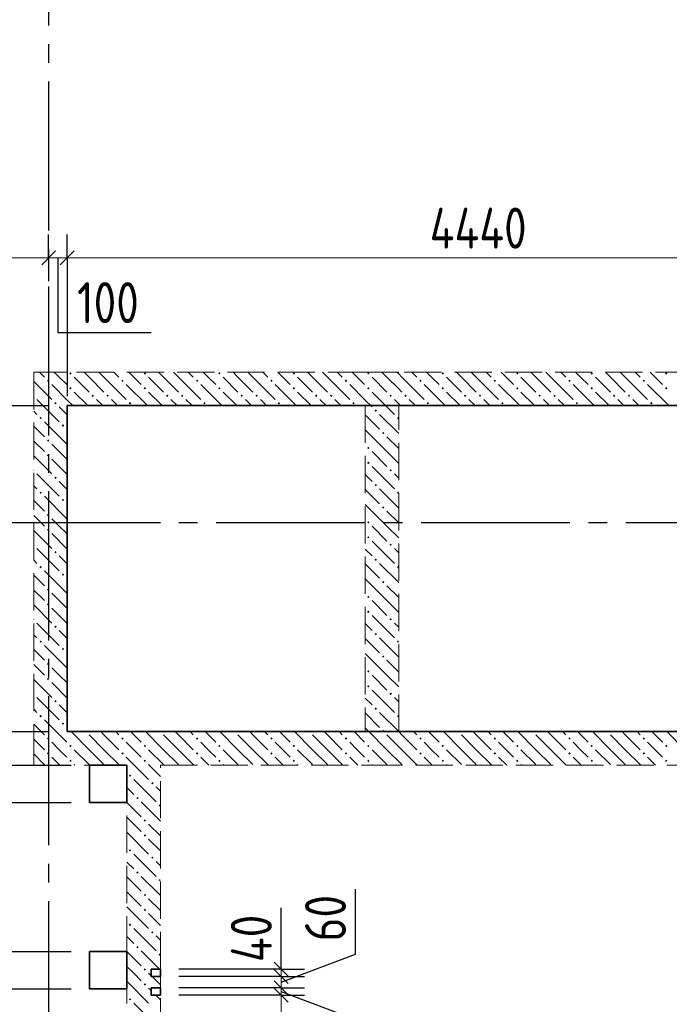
# Model space of a CAD drawing. Header units: millimetres. Extents: x 0 to 43617, y 0 to 59400.
# Tile 27 of 32: x 16168 to 19658, y 43666 to 48952. Entities that reach past the tile are written whole.
import ezdxf

# ---------------------------------------------------------------- set-up
doc = ezdxf.new("R2010")
doc.units = ezdxf.units.MM
doc.linetypes.add('______2', pattern=[270, 200, -70])
doc.linetypes.add('______5', pattern=[1100, 800, -100, 100, -100])
for name, color, linetype, lineweight in [('Standard', 7, 'Continuous', 25), ('Оси', 40, '______5', 18), ('Размерная выноска', 7, 'Continuous', 13)]:
    doc.layers.add(name, color=color, linetype=linetype, lineweight=lineweight)
doc.layers.add('ЖБ Перекрытие верхний уровень', color=7, linetype='Continuous', lineweight=25, true_color=0xe0e0ff)
doc.layers.add('ЖБ Стена верхний уровень', color=7, linetype='Continuous', lineweight=25, true_color=0x006e00)
doc.styles.add('GOST 2.304-81', font='txt')

msp = doc.modelspace()

# ---------------------------------------------------------------- hatches: boundary and pattern name
at = {"layer": 'ЖБ Стена верхний уровень', "linetype": 'Continuous', "lineweight": 18, "transparency": 33554687}
for points in [[(16434.5, 47053.1), (16440.9, 47059.6), (16447.4, 47053.1), (16440.9, 47046.6)], [(16834.5, 47053.1), (16840.9, 47059.6), (16847.4, 47053.1), (16840.9, 47046.6)], [(17234.5, 47053.1), (17240.9, 47059.6), (17247.4, 47053.1), (17240.9, 47046.6)], [(17634.5, 47053.1), (17640.9, 47059.6), (17647.4, 47053.1), (17640.9, 47046.6)], [(18034.5, 47053.1), (18040.9, 47059.6), (18047.4, 47053.1), (18040.9, 47046.6)], [(18434.5, 47053.1), (18440.9, 47059.6), (18447.4, 47053.1), (18440.9, 47046.6)], [(18834.5, 47053.1), (18840.9, 47059.6), (18847.4, 47053.1), (18840.9, 47046.6)], [(19234.5, 47053.1), (19240.9, 47059.6), (19247.4, 47053.1), (19240.9, 47046.6)], [(19634.5, 47053.1), (19640.9, 47059.6), (19647.4, 47053.1), (19640.9, 47046.6)], [(16314.5, 47013.1), (16321, 47019.6), (16327.5, 47013.1), (16321, 47006.6)], [(16714.5, 47013.1), (16721, 47019.6), (16727.5, 47013.1), (16721, 47006.6)], [(17114.5, 47013.1), (17121, 47019.6), (17127.5, 47013.1), (17121, 47006.6)], [(17514.5, 47013.1), (17521, 47019.6), (17527.5, 47013.1), (17521, 47006.6)], [(17914.5, 47013.1), (17921, 47019.6), (17927.5, 47013.1), (17921, 47006.6)], [(18314.5, 47013.1), (18321, 47019.6), (18327.5, 47013.1), (18321, 47006.6)], [(18714.5, 47013.1), (18721, 47019.6), (18727.4, 47013.1), (18721, 47006.6)], [(19114.5, 47013.1), (19121, 47019.6), (19127.4, 47013.1), (19121, 47006.6)], [(19514.5, 47013.1), (19521, 47019.6), (19527.4, 47013.1), (19521, 47006.6)], [(16244, 46936.6), (16247.4, 46933.1), (16244, 46929.7)], [(16434.5, 46973.1), (16440.9, 46979.6), (16447.4, 46973.1), (16440.9, 46966.6)], [(16554.4, 46933.1), (16560.9, 46939.6), (16567.4, 46933.1), (16560.9, 46926.6)], [(16634.5, 46933.1), (16640.9, 46939.6), (16647.4, 46933.1), (16640.9, 46926.6)], [(16834.5, 46973.1), (16840.9, 46979.6), (16847.4, 46973.1), (16840.9, 46966.6)], [(16954.4, 46933.1), (16960.9, 46939.6), (16967.4, 46933.1), (16960.9, 46926.6)], [(17034.5, 46933.1), (17040.9, 46939.6), (17047.4, 46933.1), (17040.9, 46926.6)], [(17234.5, 46973.1), (17240.9, 46979.6), (17247.4, 46973.1), (17240.9, 46966.6)], [(17354.4, 46933.1), (17360.9, 46939.6), (17367.4, 46933.1), (17360.9, 46926.6)], [(17434.5, 46933.1), (17440.9, 46939.6), (17447.4, 46933.1), (17440.9, 46926.6)], [(17634.5, 46973.1), (17640.9, 46979.6), (17647.4, 46973.1), (17640.9, 46966.6)], [(17754.4, 46933.1), (17760.9, 46939.6), (17767.4, 46933.1), (17760.9, 46926.6)], [(17834.5, 46933.1), (17840.9, 46939.6), (17847.4, 46933.1), (17840.9, 46926.6)], [(18034.5, 46973.1), (18040.9, 46979.6), (18047.4, 46973.1), (18040.9, 46966.6)], [(18154.4, 46933.1), (18160.9, 46939.6), (18167.4, 46933.1), (18160.9, 46926.6)], [(18234.5, 46933.1), (18240.9, 46939.6), (18247.4, 46933.1), (18240.9, 46926.6)], [(18434.5, 46973.1), (18440.9, 46979.6), (18447.4, 46973.1), (18440.9, 46966.6)], [(18554.4, 46933.1), (18560.9, 46939.6), (18567.4, 46933.1), (18560.9, 46926.6)], [(18634.5, 46933.1), (18640.9, 46939.6), (18647.4, 46933.1), (18640.9, 46926.6)], [(18834.5, 46973.1), (18840.9, 46979.6), (18847.4, 46973.1), (18840.9, 46966.6)], [(18954.4, 46933.1), (18960.9, 46939.6), (18967.4, 46933.1), (18960.9, 46926.6)], [(19034.5, 46933.1), (19040.9, 46939.6), (19047.4, 46933.1), (19040.9, 46926.6)], [(19234.5, 46973.1), (19240.9, 46979.6), (19247.4, 46973.1), (19240.9, 46966.6)], [(19354.4, 46933.1), (19360.9, 46939.6), (19367.4, 46933.1), (19360.9, 46926.6)], [(19434.5, 46933.1), (19440.9, 46939.6), (19447.4, 46933.1), (19440.9, 46926.6)], [(19634.5, 46973.1), (19640.9, 46979.6), (19647.4, 46973.1), (19640.9, 46966.6)], [(16354.4, 46893.1), (16360.9, 46899.6), (16367.4, 46893.1), (16360.9, 46886.6)], [(16754.4, 46893.1), (16760.9, 46899.6), (16767.4, 46893.1), (16760.9, 46886.6)], [(17154.4, 46893.1), (17160.9, 46899.6), (17167.4, 46893.1), (17160.9, 46886.6)], [(17554.4, 46893.1), (17560.9, 46899.6), (17567.4, 46893.1), (17560.9, 46886.6)], [(17954.4, 46893.1), (17960.9, 46899.6), (17967.4, 46893.1), (17960.9, 46886.6)], [(18354.4, 46893.1), (18360.9, 46899.6), (18367.4, 46893.1), (18360.9, 46886.6)], [(18754.4, 46893.1), (18760.9, 46899.6), (18767.4, 46893.1), (18760.9, 46886.6)], [(19154.4, 46893.1), (19160.9, 46899.6), (19167.4, 46893.1), (19160.9, 46886.6)], [(19554.4, 46893.1), (19560.9, 46899.6), (19567.4, 46893.1), (19560.9, 46886.6)], [(18074.5, 46853.1), (18081, 46859.6), (18087.5, 46853.1), (18081, 46846.6)], [(16274.5, 46813.1), (16281, 46819.6), (16287.5, 46813.1), (16281, 46806.6)], [(16394.5, 46773.1), (16401, 46779.6), (16407.5, 46773.1), (16401, 46766.6)], [(18194.5, 46813.1), (18201, 46819.6), (18204, 46816.6), (18204, 46809.7), (18201, 46806.6)], [(18114.5, 46733.1), (18121, 46739.6), (18127.5, 46733.1), (18121, 46726.6)], [(16314.5, 46693.1), (16321, 46699.6), (16327.5, 46693.1), (16321, 46686.6)], [(16314.5, 46613.1), (16321, 46619.6), (16327.5, 46613.1), (16321, 46606.6)], [(18034.5, 46653.1), (18040.9, 46659.6), (18047.4, 46653.1), (18040.9, 46646.6)], [(18034.5, 46573.1), (18040.9, 46579.6), (18047.4, 46573.1), (18040.9, 46566.6)], [(16244, 46536.6), (16247.4, 46533.1), (16244, 46529.7)], [(18154.4, 46533.1), (18160.9, 46539.6), (18167.4, 46533.1), (18160.9, 46526.6)], [(16354.4, 46493.1), (16360.9, 46499.6), (16367.4, 46493.1), (16360.9, 46486.6)], [(18074.5, 46453.1), (18081, 46459.6), (18087.5, 46453.1), (18081, 46446.6)], [(16274.5, 46413.1), (16281, 46419.6), (16287.5, 46413.1), (16281, 46406.6)], [(18194.5, 46413.1), (18201, 46419.6), (18204, 46416.6), (18204, 46409.7), (18201, 46406.6)], [(16394.5, 46373.1), (16401, 46379.6), (16407.5, 46373.1), (16401, 46366.6)], [(16314.5, 46293.1), (16321, 46299.6), (16327.5, 46293.1), (16321, 46286.6)], [(18114.5, 46333.1), (18121, 46339.6), (18127.5, 46333.1), (18121, 46326.6)], [(18034.5, 46253.1), (18040.9, 46259.6), (18047.4, 46253.1), (18040.9, 46246.6)], [(16314.5, 46213.1), (16321, 46219.6), (16327.5, 46213.1), (16321, 46206.6)], [(18034.5, 46173.1), (18040.9, 46179.6), (18047.4, 46173.1), (18040.9, 46166.6)], [(16244, 46136.6), (16247.4, 46133.1), (16244, 46129.7)], [(16354.4, 46093.1), (16360.9, 46099.6), (16367.4, 46093.1), (16360.9, 46086.6)], [(18154.4, 46133.1), (18160.9, 46139.6), (18167.4, 46133.1), (18160.9, 46126.6)], [(18074.5, 46053.1), (18081, 46059.6), (18087.5, 46053.1), (18081, 46046.6)], [(16274.5, 46013.1), (16281, 46019.6), (16287.5, 46013.1), (16281, 46006.6)], [(18194.5, 46013.1), (18201, 46019.6), (18204, 46016.6), (18204, 46009.7), (18201, 46006.6)], [(16394.5, 45973.1), (16401, 45979.6), (16407.5, 45973.1), (16401, 45966.6)], [(18114.5, 45933.1), (18121, 45939.6), (18127.5, 45933.1), (18121, 45926.6)], [(16314.5, 45893.1), (16321, 45899.6), (16327.5, 45893.1), (16321, 45886.6)], [(18034.5, 45853.1), (18040.9, 45859.6), (18047.4, 45853.1), (18040.9, 45846.6)], [(16314.5, 45813.1), (16321, 45819.6), (16327.5, 45813.1), (16321, 45806.6)], [(18034.5, 45773.1), (18040.9, 45779.6), (18047.4, 45773.1), (18040.9, 45766.6)], [(16244, 45736.6), (16247.4, 45733.1), (16244, 45729.7)], [(18154.4, 45733.1), (18160.9, 45739.6), (18167.4, 45733.1), (18160.9, 45726.6)], [(16354.4, 45693.1), (16360.9, 45699.6), (16367.4, 45693.1), (16360.9, 45686.6)], [(16274.5, 45613.1), (16281, 45619.6), (16287.5, 45613.1), (16281, 45606.6)], [(18074.5, 45653.1), (18081, 45659.6), (18087.5, 45653.1), (18081, 45646.6)], [(18194.5, 45613.1), (18201, 45619.6), (18204, 45616.6), (18204, 45609.7), (18201, 45606.6)], [(16394.5, 45573.1), (16401, 45579.6), (16407.5, 45573.1), (16401, 45566.6)], [(18114.5, 45533.1), (18121, 45539.6), (18127.5, 45533.1), (18121, 45526.6)], [(16314.5, 45493.1), (16321, 45499.6), (16327.5, 45493.1), (16321, 45486.6)], [(18034.5, 45453.1), (18040.9, 45459.6), (18047.4, 45453.1), (18040.9, 45446.6)], [(16314.5, 45413.1), (16321, 45419.6), (16327.5, 45413.1), (16321, 45406.6)], [(18034.5, 45373.1), (18040.9, 45379.6), (18047.4, 45373.1), (18040.9, 45366.6)], [(16244, 45336.6), (16247.4, 45333.1), (16244, 45329.7)], [(16354.4, 45293.1), (16360.9, 45299.6), (16367.4, 45293.1), (16360.9, 45286.6)], [(18154.4, 45333.1), (18160.9, 45339.6), (18167.4, 45333.1), (18160.9, 45326.6)], [(18074.5, 45253.1), (18081, 45259.6), (18087.5, 45253.1), (18081, 45246.6)], [(16274.5, 45213.1), (16281, 45219.6), (16287.5, 45213.1), (16281, 45206.6)], [(18194.5, 45213.1), (18201, 45219.6), (18204, 45216.6), (18204, 45209.7), (18201, 45206.6)], [(16394.5, 45173.1), (16401, 45179.6), (16407.5, 45173.1), (16401, 45166.6)], [(18114.5, 45133.1), (18121, 45139.6), (18127.5, 45133.1), (18124.3, 45130), (18117.6, 45130)], [(16314.5, 45093.1), (16321, 45099.6), (16327.5, 45093.1), (16321, 45086.6)], [(16524.3, 45130), (16521, 45126.6), (16517.6, 45130)], [(16714.5, 45093.1), (16721, 45099.6), (16727.5, 45093.1), (16721, 45086.6)], [(16924.3, 45130), (16921, 45126.6), (16917.6, 45130)], [(17114.5, 45093.1), (17121, 45099.6), (17127.5, 45093.1), (17121, 45086.6)], [(17324.3, 45130), (17321, 45126.6), (17317.6, 45130)], [(17514.5, 45093.1), (17521, 45099.6), (17527.5, 45093.1), (17521, 45086.6)], [(17724.3, 45130), (17721, 45126.6), (17717.6, 45130)], [(17914.5, 45093.1), (17921, 45099.6), (17927.5, 45093.1), (17921, 45086.6)], [(18124.3, 45130), (18121, 45126.6), (18117.6, 45130)], [(18314.5, 45093.1), (18321, 45099.6), (18327.5, 45093.1), (18321, 45086.6)], [(18524.3, 45130), (18521, 45126.6), (18517.6, 45130)], [(18714.5, 45093.1), (18721, 45099.6), (18727.4, 45093.1), (18721, 45086.6)], [(18924.3, 45130), (18921, 45126.6), (18917.6, 45130)], [(19114.5, 45093.1), (19121, 45099.6), (19127.4, 45093.1), (19121, 45086.6)], [(19324.3, 45130), (19321, 45126.6), (19317.6, 45130)], [(19514.5, 45093.1), (19521, 45099.6), (19527.4, 45093.1), (19521, 45086.6)], [(16434.5, 45053.1), (16440.9, 45059.6), (16447.4, 45053.1), (16440.9, 45046.6)], [(16834.5, 45053.1), (16840.9, 45059.6), (16847.4, 45053.1), (16840.9, 45046.6)], [(17234.5, 45053.1), (17240.9, 45059.6), (17247.4, 45053.1), (17240.9, 45046.6)], [(17634.5, 45053.1), (17640.9, 45059.6), (17647.4, 45053.1), (17640.9, 45046.6)], [(18034.5, 45053.1), (18040.9, 45059.6), (18047.4, 45053.1), (18040.9, 45046.6)], [(18434.5, 45053.1), (18440.9, 45059.6), (18447.4, 45053.1), (18440.9, 45046.6)], [(18834.5, 45053.1), (18840.9, 45059.6), (18847.4, 45053.1), (18840.9, 45046.6)], [(19234.5, 45053.1), (19240.9, 45059.6), (19247.4, 45053.1), (19240.9, 45046.6)], [(19634.5, 45053.1), (19640.9, 45059.6), (19647.4, 45053.1), (19640.9, 45046.6)], [(16314.5, 45013.1), (16321, 45019.6), (16327.5, 45013.1), (16321, 45006.6)], [(16434.5, 44973.1), (16440.9, 44979.6), (16447.4, 44973.1), (16440.9, 44966.6)], [(16714.5, 45013.1), (16721, 45019.6), (16727.5, 45013.1), (16721, 45006.6)], [(16834.5, 44973.1), (16840.9, 44979.6), (16847.4, 44973.1), (16840.9, 44966.6)], [(17114.5, 45013.1), (17121, 45019.6), (17127.5, 45013.1), (17121, 45006.6)], [(17234.5, 44973.1), (17240.9, 44979.6), (17247.4, 44973.1), (17240.9, 44966.6)], [(17514.5, 45013.1), (17521, 45019.6), (17527.5, 45013.1), (17521, 45006.6)], [(17634.5, 44973.1), (17640.9, 44979.6), (17647.4, 44973.1), (17640.9, 44966.6)], [(17914.5, 45013.1), (17921, 45019.6), (17927.5, 45013.1), (17921, 45006.6)], [(18034.5, 44973.1), (18040.9, 44979.6), (18047.4, 44973.1), (18040.9, 44966.6)], [(18314.5, 45013.1), (18321, 45019.6), (18327.5, 45013.1), (18321, 45006.6)], [(18434.5, 44973.1), (18440.9, 44979.6), (18447.4, 44973.1), (18440.9, 44966.6)], [(18714.5, 45013.1), (18721, 45019.6), (18727.4, 45013.1), (18721, 45006.6)], [(18834.5, 44973.1), (18840.9, 44979.6), (18847.4, 44973.1), (18840.9, 44966.6)], [(19114.5, 45013.1), (19121, 45019.6), (19127.4, 45013.1), (19121, 45006.6)], [(19234.5, 44973.1), (19240.9, 44979.6), (19247.4, 44973.1), (19240.9, 44966.6)], [(19514.5, 45013.1), (19521, 45019.6), (19527.4, 45013.1), (19521, 45006.6)], [(19634.5, 44973.1), (19640.9, 44979.6), (19647.4, 44973.1), (19640.9, 44966.6)], [(16754.4, 44893.1), (16760.9, 44899.6), (16767.4, 44893.1), (16760.9, 44886.6)], [(16874.5, 44853.1), (16881, 44859.6), (16887.5, 44853.1), (16881, 44846.6)], [(16794.5, 44773.1), (16801, 44779.6), (16807.5, 44773.1), (16801, 44766.6)], [(16914.5, 44733.1), (16921, 44739.6), (16924, 44736.6), (16924, 44729.7), (16921, 44726.6)], [(16834.5, 44653.1), (16840.9, 44659.6), (16847.4, 44653.1), (16840.9, 44646.6)], [(16834.5, 44573.1), (16840.9, 44579.6), (16847.4, 44573.1), (16840.9, 44566.6)], [(16754.4, 44493.1), (16760.9, 44499.6), (16767.4, 44493.1), (16760.9, 44486.6)], [(16874.5, 44453.1), (16881, 44459.6), (16887.5, 44453.1), (16881, 44446.6)], [(16794.5, 44373.1), (16801, 44379.6), (16807.5, 44373.1), (16801, 44366.6)], [(16914.5, 44333.1), (16921, 44339.6), (16924, 44336.6), (16924, 44329.7), (16921, 44326.6)], [(16834.5, 44253.1), (16840.9, 44259.6), (16847.4, 44253.1), (16840.9, 44246.6)], [(16834.5, 44173.1), (16840.9, 44179.6), (16847.4, 44173.1), (16840.9, 44166.6)], [(16754.4, 44093.1), (16760.9, 44099.6), (16767.4, 44093.1), (16760.9, 44086.6)], [(16874.5, 44053.1), (16881, 44059.6), (16887.5, 44053.1), (16881, 44046.6)], [(16794.5, 43973.1), (16801, 43979.6), (16807.5, 43973.1), (16801, 43966.6)], [(16914.5, 43933.1), (16921, 43939.6), (16924, 43936.6), (16924, 43929.7), (16921, 43926.6)], [(16834.5, 43853.1), (16840.9, 43859.6), (16847.4, 43853.1), (16840.9, 43846.6)], [(16834.5, 43773.1), (16840.9, 43779.6), (16847.4, 43773.1), (16840.9, 43766.6)], [(16754.4, 43693.1), (16760.9, 43699.6), (16767.4, 43693.1), (16760.9, 43686.6)]]:
    msp.add_hatch(color=7, dxfattribs=at).paths.add_polyline_path(points, flags=16)

# ---------------------------------------------------------------- linework, layer by layer
at = {"layer": 'Standard', "color": 251, "linetype": 'Continuous', "lineweight": -3, "true_color": 0x656565, "transparency": 33554687}
for p, q in [((16324, 47672.8), (16324, 47797.8)), ((16424, 47672.8), (16424, 47797.8)), ((16324, 47672.8), (16324, 47547.8)), ((16324, 47672.8), (16324, 47672.8)), ((16424, 47672.8), (16424, 47547.8)), ((15824, 46880), (16324, 46880)), ((15824, 45130), (16324, 45130)), ((15824, 44950), (16444, 44950)), ((15824, 44750), (16444, 44750)), ((15824, 43950), (16444, 43950)), ((17572.6, 43855), (17447.6, 43855)), ((17572.6, 43815), (17447.6, 43815)), ((17572.6, 43855), (17697.6, 43855)), ((17572.6, 43815), (17697.6, 43815)), ((15824, 43750), (16444, 43750)), ((17572.6, 43755), (17447.6, 43755)), ((17572.6, 43715), (17447.6, 43715)), ((17572.6, 43755), (17697.6, 43755)), ((17572.6, 43715), (17697.6, 43715))]:
    msp.add_line(p, q, dxfattribs=at)
at = {"layer": 'Standard', "color": 7, "linetype": 'Continuous', "lineweight": 13, "transparency": 33554687}
for p, q in [((16324, 47672.8), (14624, 47672.8)), ((16424, 47672.8), (16324, 47672.8)), ((20864, 47672.8), (16424, 47672.8)), ((17572.6, 43855), (17572.6, 43930)), ((17572.6, 43855), (17572.6, 43815)), ((17572.6, 43715), (17572.6, 42330))]:
    msp.add_line(p, q, dxfattribs=at)
at = {"layer": 'Standard', "color": 7, "linetype": 'Continuous', "lineweight": 25, "transparency": 33554687}
for p, q in [((16361.5, 47710.3), (16286.5, 47635.3)), ((16461.5, 47710.3), (16386.5, 47635.3)), ((17535.1, 43892.5), (17610.1, 43817.5)), ((17535.1, 43852.5), (17610.1, 43777.5)), ((17535.1, 43792.5), (17610.1, 43717.5)), ((17535.1, 43752.5), (17610.1, 43677.5))]:
    msp.add_line(p, q, dxfattribs=at)
at = {"layer": 'Standard', "color": 251, "linetype": 'Continuous', "lineweight": -3, "true_color": 0x656565, "transparency": 33554687}
for points in [[(16424, 47672.8), (16424, 47424.5), (16424, 47424.5), (16424, 46930)], [(17572.6, 43855), (17558.5, 43855), (17558.5, 43855), (17555.6, 43855), (17555.6, 43855), (17024, 43855)], [(17572.6, 43815), (17555.6, 43815), (17555.6, 43815), (17024, 43815)], [(17572.6, 43755), (17555.6, 43755), (17555.6, 43755), (17024, 43755)], [(17572.6, 43715), (17555.6, 43715), (17555.6, 43715), (17024, 43715)]]:
    msp.add_lwpolyline(points, dxfattribs=at)
at = {"layer": 'Standard', "color": 7, "linetype": 'Continuous', "lineweight": 13, "transparency": 33554687}
for points in [[(17572.6, 43815), (17572.6, 43807.4), (17572.6, 43807.4), (17572.6, 43793.4), (17572.6, 43793.4), (17572.6, 43755)], [(17572.6, 43755), (17572.6, 43721), (17572.6, 43721), (17572.6, 43715)]]:
    msp.add_lwpolyline(points, dxfattribs=at)
at = {"layer": 'ЖБ Перекрытие верхний уровень', "color": 7, "linetype": 'Continuous', "lineweight": 35, "transparency": 33554687}
for p, q in [((20864, 46880), (16424, 46880)), ((16424, 46880), (16424, 45130)), ((16424, 45130), (20864, 45130)), ((16744, 44950), (16544, 44950)), ((16544, 44950), (16544, 44750)), ((16744, 44750), (16744, 44950)), ((16544, 44750), (16744, 44750)), ((16744, 43950), (16544, 43950)), ((16544, 43950), (16544, 43750)), ((16744, 43750), (16744, 43950)), ((16924, 43855), (16874, 43855)), ((16874, 43855), (16874, 43815)), ((16874, 43815), (16924, 43815)), ((16924, 43815), (16924, 43855)), ((16544, 43750), (16744, 43750)), ((16924, 43755), (16874, 43755)), ((16874, 43755), (16874, 43715)), ((16874, 43715), (16924, 43715)), ((16924, 43715), (16924, 43755))]:
    msp.add_line(p, q, dxfattribs=at)
at = {"layer": 'ЖБ Стена верхний уровень', "color": 251, "linetype": '______2', "lineweight": 13, "true_color": 0x656565, "transparency": 33554687}
for p, q in [((16424, 47060), (16244, 47060)), ((16244, 47060), (16244, 45130)), ((18024, 47060), (16424, 47060)), ((18204, 47060), (18024, 47060)), ((20864, 47060), (18204, 47060)), ((16424, 46880), (18024, 46880)), ((16424, 45130), (16424, 46880)), ((18024, 46880), (18024, 45130)), ((18204, 45130), (18204, 46880)), ((18204, 46880), (20864, 46880)), ((16244, 45130), (16244, 44950)), ((18024, 45130), (16424, 45130)), ((20864, 45130), (18204, 45130)), ((16244, 44950), (16744, 44950)), ((16744, 44950), (16744, 42420)), ((16924, 44950), (18024, 44950)), ((16924, 43855), (16924, 44950)), ((18024, 44950), (20864, 44950)), ((16924, 43855), (16874, 43855)), ((16874, 43855), (16874, 43815)), ((16874, 43815), (16924, 43815)), ((16924, 43755), (16924, 43815)), ((16924, 43755), (16874, 43755)), ((16874, 43755), (16874, 43715)), ((16874, 43715), (16924, 43715)), ((16924, 42420), (16924, 43715))]:
    msp.add_line(p, q, dxfattribs=at)
at = {"layer": 'ЖБ Стена верхний уровень', "color": 9, "linetype": 'Continuous', "lineweight": 18, "true_color": 0xc7c7c7, "transparency": 33554687}
for p, q in [((16274.1, 47060), (16301, 47033.1)), ((16381, 47033.1), (16354.1, 47060)), ((16540.9, 47033.1), (16514.1, 47060)), ((16594.1, 47060), (16621, 47033.1)), ((16674.1, 47060), (16701, 47033.1)), ((16781, 47033.1), (16754.1, 47060)), ((16940.9, 47033.1), (16914.1, 47060)), ((16994.1, 47060), (17021, 47033.1)), ((17074.1, 47060), (17101, 47033.1)), ((17181, 47033.1), (17154.1, 47060)), ((17340.9, 47033.1), (17314.1, 47060)), ((17394.1, 47060), (17421, 47033.1)), ((17474.1, 47060), (17501, 47033.1)), ((17581, 47033.1), (17554.1, 47060)), ((17740.9, 47033.1), (17714.1, 47060)), ((17794.1, 47060), (17821, 47033.1)), ((17874.1, 47060), (17901, 47033.1)), ((17981, 47033.1), (17954.1, 47060)), ((18140.9, 47033.1), (18114.1, 47060)), ((18194.1, 47060), (18204, 47050.1)), ((18204, 47050.1), (18221, 47033.1)), ((18274.1, 47060), (18301, 47033.1)), ((18381, 47033.1), (18354.1, 47060)), ((18540.9, 47033.1), (18514.1, 47060)), ((18594.1, 47060), (18621, 47033.1)), ((18674.1, 47060), (18701, 47033.1)), ((18781, 47033.1), (18754.1, 47060)), ((18940.9, 47033.1), (18914.1, 47060)), ((18994.1, 47060), (19021, 47033.1)), ((19074.1, 47060), (19101, 47033.1)), ((19181, 47033.1), (19154.1, 47060)), ((19340.9, 47033.1), (19314.1, 47060)), ((19394.1, 47060), (19421, 47033.1)), ((19474.1, 47060), (19501, 47033.1)), ((19581, 47033.1), (19554.1, 47060)), ((16244, 47010.1), (16340.9, 46913.1)), ((16340.9, 46993.1), (16424, 46910.1)), ((16421, 46993.1), (16381, 47033.1)), ((16460.9, 47033.1), (16540.9, 46953.1)), ((16540.9, 47033.1), (16621, 46953.1)), ((16621, 47033.1), (16740.9, 46913.1)), ((16740.9, 46993.1), (16854.1, 46880)), ((16821, 46993.1), (16781, 47033.1)), ((16860.9, 47033.1), (16940.9, 46953.1)), ((16940.9, 47033.1), (17021, 46953.1)), ((17021, 47033.1), (17140.9, 46913.1)), ((17140.9, 46993.1), (17254.1, 46880)), ((17221, 46993.1), (17181, 47033.1)), ((17260.9, 47033.1), (17340.9, 46953.1)), ((17340.9, 47033.1), (17421, 46953.1)), ((17421, 47033.1), (17540.9, 46913.1)), ((17540.9, 46993.1), (17654.1, 46880)), ((17621, 46993.1), (17581, 47033.1)), ((17660.9, 47033.1), (17740.9, 46953.1)), ((17740.9, 47033.1), (17821, 46953.1)), ((17821, 47033.1), (17940.9, 46913.1)), ((17940.9, 46993.1), (18024, 46910.1)), ((18021, 46993.1), (17981, 47033.1)), ((18060.9, 47033.1), (18140.9, 46953.1)), ((18140.9, 47033.1), (18204, 46970.1)), ((18221, 47033.1), (18340.9, 46913.1)), ((18340.9, 46993.1), (18454.1, 46880)), ((18421, 46993.1), (18381, 47033.1)), ((18460.9, 47033.1), (18540.9, 46953.1)), ((18540.9, 47033.1), (18621, 46953.1)), ((18621, 47033.1), (18740.9, 46913.1)), ((18740.9, 46993.1), (18854.1, 46880)), ((18821, 46993.1), (18781, 47033.1)), ((18860.9, 47033.1), (18940.9, 46953.1)), ((18940.9, 47033.1), (19021, 46953.1)), ((19021, 47033.1), (19140.9, 46913.1)), ((19140.9, 46993.1), (19254.1, 46880)), ((19221, 46993.1), (19181, 47033.1)), ((19260.9, 47033.1), (19340.9, 46953.1)), ((19340.9, 47033.1), (19421, 46953.1)), ((19421, 47033.1), (19540.9, 46913.1)), ((19540.9, 46993.1), (19654.1, 46880)), ((19621, 46993.1), (19581, 47033.1)), ((16460.9, 46953.1), (16534.1, 46880)), ((16860.9, 46953.1), (16934.1, 46880)), ((17260.9, 46953.1), (17334.1, 46880)), ((17660.9, 46953.1), (17734.1, 46880)), ((18060.9, 46953.1), (18181, 46833.1)), ((18204, 46970.1), (18221, 46953.1)), ((18460.9, 46953.1), (18534.1, 46880)), ((18860.9, 46953.1), (18934.1, 46880)), ((19260.9, 46953.1), (19334.1, 46880)), ((16260.9, 46913.1), (16381, 46793.1)), ((16424, 46910.1), (16454.1, 46880)), ((16614.1, 46880), (16581, 46913.1)), ((16660.9, 46913.1), (16694.1, 46880)), ((17014.1, 46880), (16981, 46913.1)), ((17060.9, 46913.1), (17094.1, 46880)), ((17414.1, 46880), (17381, 46913.1)), ((17460.9, 46913.1), (17494.1, 46880)), ((17814.1, 46880), (17781, 46913.1)), ((17860.9, 46913.1), (17894.1, 46880)), ((18024, 46910.1), (18060.9, 46873.1)), ((18204, 46890.1), (18181, 46913.1)), ((18214.1, 46880), (18204, 46890.1)), ((18260.9, 46913.1), (18294.1, 46880)), ((18614.1, 46880), (18581, 46913.1)), ((18660.9, 46913.1), (18694.1, 46880)), ((19014.1, 46880), (18981, 46913.1)), ((19060.9, 46913.1), (19094.1, 46880)), ((19414.1, 46880), (19381, 46913.1)), ((19460.9, 46913.1), (19494.1, 46880)), ((16260.9, 46833.1), (16244, 46850.1)), ((16381, 46873.1), (16424, 46830.1)), ((18024, 46830.1), (18101, 46753.1)), ((18204, 46730.1), (18101, 46833.1)), ((16301, 46793.1), (16421, 46673.1)), ((16244, 46770.1), (16301, 46713.1)), ((16424, 46750.1), (16421, 46753.1)), ((18140.9, 46633.1), (18024, 46750.1)), ((16244, 46690.1), (16301, 46633.1)), ((16381, 46633.1), (16340.9, 46673.1)), ((18140.9, 46713.1), (18204, 46650.1)), ((16421, 46593.1), (16381, 46633.1)), ((18060.9, 46633.1), (18140.9, 46553.1)), ((18140.9, 46633.1), (18204, 46570.1)), ((16244, 46610.1), (16340.9, 46513.1)), ((16340.9, 46593.1), (16424, 46510.1)), ((16260.9, 46513.1), (16381, 46393.1)), ((18024, 46510.1), (18060.9, 46473.1)), ((18060.9, 46553.1), (18181, 46433.1)), ((18204, 46490.1), (18181, 46513.1)), ((16381, 46473.1), (16424, 46430.1)), ((16260.9, 46433.1), (16244, 46450.1)), ((18024, 46430.1), (18101, 46353.1)), ((18204, 46330.1), (18101, 46433.1)), ((16244, 46370.1), (16301, 46313.1)), ((16301, 46393.1), (16421, 46273.1)), ((16424, 46350.1), (16421, 46353.1)), ((18140.9, 46233.1), (18024, 46350.1)), ((18140.9, 46313.1), (18204, 46250.1)), ((16244, 46290.1), (16301, 46233.1)), ((16381, 46233.1), (16340.9, 46273.1)), ((16244, 46210.1), (16340.9, 46113.1)), ((16340.9, 46193.1), (16424, 46110.1)), ((16421, 46193.1), (16381, 46233.1)), ((18060.9, 46233.1), (18140.9, 46153.1)), ((18140.9, 46233.1), (18204, 46170.1)), ((18060.9, 46153.1), (18181, 46033.1)), ((16260.9, 46113.1), (16381, 45993.1)), ((18024, 46110.1), (18060.9, 46073.1)), ((18204, 46090.1), (18181, 46113.1)), ((16260.9, 46033.1), (16244, 46050.1)), ((16381, 46073.1), (16424, 46030.1)), ((16301, 45993.1), (16421, 45873.1)), ((18024, 46030.1), (18101, 45953.1)), ((18204, 45930.1), (18101, 46033.1)), ((16244, 45970.1), (16301, 45913.1)), ((16424, 45950.1), (16421, 45953.1)), ((18140.9, 45833.1), (18024, 45950.1)), ((16244, 45890.1), (16301, 45833.1)), ((18140.9, 45913.1), (18204, 45850.1)), ((16381, 45833.1), (16340.9, 45873.1)), ((16421, 45793.1), (16381, 45833.1)), ((18060.9, 45833.1), (18140.9, 45753.1)), ((18140.9, 45833.1), (18204, 45770.1)), ((16244, 45810.1), (16340.9, 45713.1)), ((16340.9, 45793.1), (16424, 45710.1)), ((18060.9, 45753.1), (18181, 45633.1)), ((16260.9, 45713.1), (16381, 45593.1)), ((16381, 45673.1), (16424, 45630.1)), ((18024, 45710.1), (18060.9, 45673.1)), ((18204, 45690.1), (18181, 45713.1)), ((16260.9, 45633.1), (16244, 45650.1)), ((18024, 45630.1), (18101, 45553.1)), ((18204, 45530.1), (18101, 45633.1)), ((16244, 45570.1), (16301, 45513.1)), ((16301, 45593.1), (16421, 45473.1)), ((16424, 45550.1), (16421, 45553.1)), ((18140.9, 45433.1), (18024, 45550.1)), ((18140.9, 45513.1), (18204, 45450.1)), ((16244, 45490.1), (16301, 45433.1)), ((16381, 45433.1), (16340.9, 45473.1)), ((16244, 45410.1), (16340.9, 45313.1)), ((16421, 45393.1), (16381, 45433.1)), ((18060.9, 45433.1), (18140.9, 45353.1)), ((18140.9, 45433.1), (18204, 45370.1)), ((16340.9, 45393.1), (16424, 45310.1)), ((18060.9, 45353.1), (18181, 45233.1)), ((16260.9, 45313.1), (16381, 45193.1)), ((18024, 45310.1), (18060.9, 45273.1)), ((18204, 45290.1), (18181, 45313.1)), ((16260.9, 45233.1), (16244, 45250.1)), ((16381, 45273.1), (16424, 45230.1)), ((16301, 45193.1), (16364.1, 45130)), ((18024, 45230.1), (18101, 45153.1)), ((18204, 45130.1), (18101, 45233.1)), ((16244, 45170.1), (16284.1, 45130)), ((16424, 45150.1), (16421, 45153.1)), ((18044.1, 45130), (18024, 45150.1)), ((16244, 45090.1), (16301, 45033.1)), ((16284.1, 45130), (16301, 45113.1)), ((16364.1, 45130), (16421, 45073.1)), ((16540.9, 45033.1), (16444.1, 45130)), ((16540.9, 45113.1), (16621, 45033.1)), ((16621, 45113.1), (16604.1, 45130)), ((16621, 45113.1), (16701, 45033.1)), ((16684.1, 45130), (16701, 45113.1)), ((16764.1, 45130), (16821, 45073.1)), ((16940.9, 45033.1), (16844.1, 45130)), ((16940.9, 45113.1), (17021, 45033.1)), ((17021, 45113.1), (17004.1, 45130)), ((17021, 45113.1), (17101, 45033.1)), ((17084.1, 45130), (17101, 45113.1)), ((17164.1, 45130), (17221, 45073.1)), ((17340.9, 45033.1), (17244.1, 45130)), ((17340.9, 45113.1), (17421, 45033.1)), ((17421, 45113.1), (17404.1, 45130)), ((17421, 45113.1), (17501, 45033.1)), ((17484.1, 45130), (17501, 45113.1)), ((17564.1, 45130), (17621, 45073.1)), ((17740.9, 45033.1), (17644.1, 45130)), ((17740.9, 45113.1), (17821, 45033.1)), ((17821, 45113.1), (17804.1, 45130)), ((17821, 45113.1), (17901, 45033.1)), ((17884.1, 45130), (17901, 45113.1)), ((17964.1, 45130), (18021, 45073.1)), ((18140.9, 45033.1), (18044.1, 45130)), ((18140.9, 45113.1), (18221, 45033.1)), ((18221, 45113.1), (18204.1, 45130)), ((18221, 45113.1), (18301, 45033.1)), ((18284.1, 45130), (18301, 45113.1)), ((18364.1, 45130), (18421, 45073.1)), ((18540.9, 45033.1), (18444.1, 45130)), ((18540.9, 45113.1), (18621, 45033.1)), ((18621, 45113.1), (18604.1, 45130)), ((18621, 45113.1), (18701, 45033.1)), ((18684.1, 45130), (18701, 45113.1)), ((18764.1, 45130), (18821, 45073.1)), ((18940.9, 45033.1), (18844.1, 45130)), ((18940.9, 45113.1), (19021, 45033.1)), ((19021, 45113.1), (19004.1, 45130)), ((19021, 45113.1), (19101, 45033.1)), ((19084.1, 45130), (19101, 45113.1)), ((19164.1, 45130), (19221, 45073.1)), ((19340.9, 45033.1), (19244.1, 45130)), ((19340.9, 45113.1), (19421, 45033.1)), ((19421, 45113.1), (19404.1, 45130)), ((19421, 45113.1), (19501, 45033.1)), ((19484.1, 45130), (19501, 45113.1)), ((19564.1, 45130), (19621, 45073.1)), ((19740.9, 45033.1), (19644.1, 45130)), ((16381, 45033.1), (16340.9, 45073.1)), ((16421, 44993.1), (16381, 45033.1)), ((16460.9, 45033.1), (16540.9, 44953.1)), ((16540.9, 45033.1), (16621, 44953.1)), ((16621, 45033.1), (16704.1, 44950)), ((16781, 45033.1), (16740.9, 45073.1)), ((16821, 44993.1), (16781, 45033.1)), ((16860.9, 45033.1), (16940.9, 44953.1)), ((16940.9, 45033.1), (17021, 44953.1)), ((17021, 45033.1), (17104.1, 44950)), ((17181, 45033.1), (17140.9, 45073.1)), ((17221, 44993.1), (17181, 45033.1)), ((17260.9, 45033.1), (17340.9, 44953.1)), ((17340.9, 45033.1), (17421, 44953.1)), ((17421, 45033.1), (17504.1, 44950)), ((17581, 45033.1), (17540.9, 45073.1)), ((17621, 44993.1), (17581, 45033.1)), ((17660.9, 45033.1), (17740.9, 44953.1)), ((17740.9, 45033.1), (17821, 44953.1)), ((17821, 45033.1), (17904.1, 44950)), ((17981, 45033.1), (17940.9, 45073.1)), ((18021, 44993.1), (17981, 45033.1)), ((18060.9, 45033.1), (18140.9, 44953.1)), ((18140.9, 45033.1), (18221, 44953.1)), ((18221, 45033.1), (18304.1, 44950)), ((18381, 45033.1), (18340.9, 45073.1)), ((18421, 44993.1), (18381, 45033.1)), ((18460.9, 45033.1), (18540.9, 44953.1)), ((18540.9, 45033.1), (18621, 44953.1)), ((18621, 45033.1), (18704.1, 44950)), ((18781, 45033.1), (18740.9, 45073.1)), ((18821, 44993.1), (18781, 45033.1)), ((18860.9, 45033.1), (18940.9, 44953.1)), ((18940.9, 45033.1), (19021, 44953.1)), ((19021, 45033.1), (19104.1, 44950)), ((19181, 45033.1), (19140.9, 45073.1)), ((19221, 44993.1), (19181, 45033.1)), ((19260.9, 45033.1), (19340.9, 44953.1)), ((19340.9, 45033.1), (19421, 44953.1)), ((19421, 45033.1), (19504.1, 44950)), ((19581, 45033.1), (19540.9, 45073.1)), ((19621, 44993.1), (19581, 45033.1)), ((16244, 45010.1), (16304.1, 44950)), ((16340.9, 44993.1), (16384.1, 44950)), ((16740.9, 44993.1), (16784.1, 44950)), ((17140.9, 44993.1), (17184.1, 44950)), ((17540.9, 44993.1), (17584.1, 44950)), ((17940.9, 44993.1), (17984.1, 44950)), ((18340.9, 44993.1), (18384.1, 44950)), ((18740.9, 44993.1), (18784.1, 44950)), ((19140.9, 44993.1), (19184.1, 44950)), ((19540.9, 44993.1), (19584.1, 44950)), ((16460.9, 44953.1), (16464.1, 44950)), ((16784.1, 44950), (16860.9, 44873.1)), ((16860.9, 44953.1), (16864.1, 44950)), ((16864.1, 44950), (16924, 44890.1)), ((17260.9, 44953.1), (17264.1, 44950)), ((17660.9, 44953.1), (17664.1, 44950)), ((18060.9, 44953.1), (18064.1, 44950)), ((18460.9, 44953.1), (18464.1, 44950)), ((18860.9, 44953.1), (18864.1, 44950)), ((19260.9, 44953.1), (19264.1, 44950)), ((16781, 44873.1), (16901, 44753.1)), ((16744, 44830.1), (16781, 44793.1)), ((16924, 44810.1), (16901, 44833.1)), ((16744, 44750.1), (16821, 44673.1)), ((16924, 44650.1), (16821, 44753.1)), ((16781, 44633.1), (16744, 44670.1)), ((16821, 44593.1), (16781, 44633.1)), ((16860.9, 44633.1), (16924, 44570.1)), ((16744, 44590.1), (16860.9, 44473.1)), ((16860.9, 44553.1), (16924, 44490.1)), ((16781, 44473.1), (16901, 44353.1)), ((16744, 44430.1), (16781, 44393.1)), ((16924, 44410.1), (16901, 44433.1)), ((16744, 44350.1), (16821, 44273.1)), ((16924, 44250.1), (16821, 44353.1)), ((16781, 44233.1), (16744, 44270.1)), ((16744, 44190.1), (16860.9, 44073.1)), ((16821, 44193.1), (16781, 44233.1)), ((16860.9, 44233.1), (16924, 44170.1)), ((16860.9, 44153.1), (16924, 44090.1)), ((16744, 44030.1), (16781, 43993.1)), ((16781, 44073.1), (16901, 43953.1)), ((16924, 44010.1), (16901, 44033.1)), ((16744, 43950.1), (16821, 43873.1)), ((16919.1, 43855), (16821, 43953.1)), ((16781, 43833.1), (16744, 43870.1)), ((16821, 43793.1), (16781, 43833.1)), ((16860.9, 43833.1), (16874, 43820.1)), ((16879.1, 43815), (16924, 43770.1)), ((16744, 43790.1), (16860.9, 43673.1)), ((16860.9, 43753.1), (16874, 43740.1)), ((16899.1, 43715), (16924, 43690.1)), ((16781, 43673.1), (16901, 43553.1))]:
    msp.add_line(p, q, dxfattribs=at)
at = {"layer": 'Оси', "color": 8, "linetype": '______5', "lineweight": -3, "transparency": 33554687}
for p, q in [((16324, 57420), (16324, 7100)), ((26824, 46250), (4600, 46250))]:
    msp.add_line(p, q, dxfattribs=at)
at = {"layer": 'Размерная выноска', "color": 7, "linetype": 'Continuous', "lineweight": 25, "transparency": 33554687}
msp.add_line((17572.6, 43855), (17572.6, 44185), dxfattribs=at)
for points in [[(16374, 47672.8), (16374, 47272.8), (16874, 47272.8)], [(17572.6, 43785), (17972.6, 43935), (17972.6, 44285)], [(17572.6, 43735), (17972.6, 43585), (17972.6, 43235)]]:
    msp.add_lwpolyline(points, dxfattribs=at)

# ---------------------------------------------------------------- texts
at = {"layer": 'Standard', "color": 7, "linetype": 'Continuous', "lineweight": 25, "transparency": 33554687, "char_height": 220, "attachment_point": 7, "style": 'GOST 2.304-81'}
for s, insert, width in [('4440', (18370.3, 47722.8), 672.622), ('100', (16476.8, 47322.8), 485.085)]:
    msp.add_mtext(s, dxfattribs=dict(at, insert=insert, width=width))
at = {"layer": 'Standard', "color": 7, "linetype": 'Continuous', "lineweight": 25, "transparency": 33554687, "char_height": 220, "width": 391.311, "attachment_point": 7, "rotation": 90, "style": 'GOST 2.304-81'}
for s, insert in [('60', (17921, 44003.7)), ('40', (17522.6, 43892.5))]:
    msp.add_mtext(s, dxfattribs=dict(at, insert=insert))

doc.saveas('drawing.dxf')
